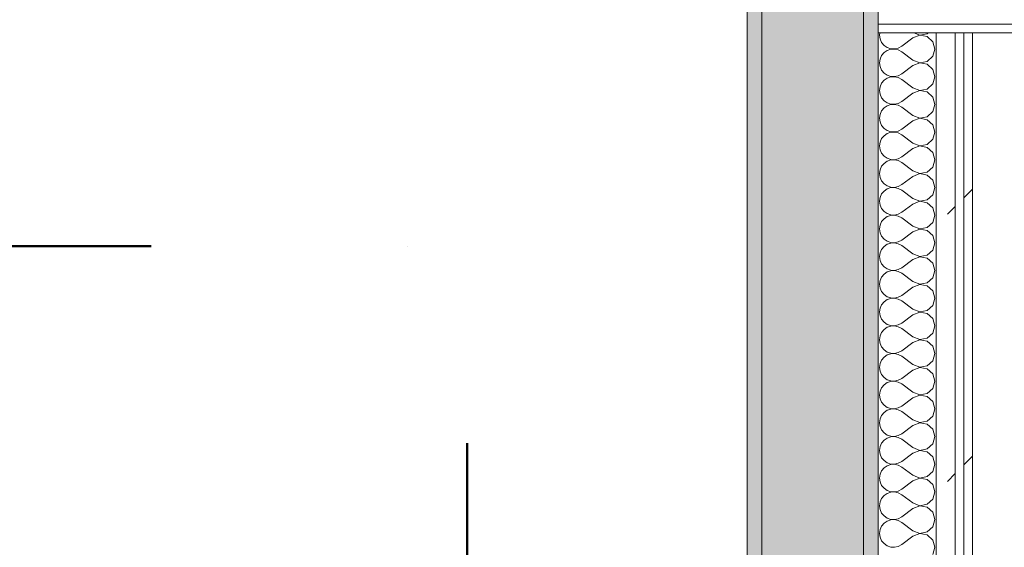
# Model space of a CAD drawing. Header units: millimetres. Extents: x -40968 to 77376, y -17881 to 4746.
# Tile 49 of 256: x -23619 to -22942, y 1610 to 1973. Entities that reach past the tile are written whole.
import ezdxf

# ---------------------------------------------------------------- set-up
doc = ezdxf.new("R2010")
doc.units = ezdxf.units.MM
doc.header["$MEASUREMENT"] = 0
doc.linetypes.add('Punto & Rayas', pattern=[670.277762, 317.5, -176.388889, 0, -176.388874])
doc.linetypes.add('Wipeout_Contour', pattern=[1000, 0, -1000])
for name, color, linetype, lineweight, true_color in [('01_2D_Ambit_Pluma_Nº__242', 7, 'Continuous', 50, 0xfb0013), ('12_FAÇ_Façana_Pluma_Nº__102', 7, 'Continuous', 5, 0xcccccc), ('12_FAÇ_Façana_Pluma_Nº__176', 7, 'Continuous', 15, 0x93a0c6), ('Nuevo_08_E_Envans secs_Pluma_Nº__102', 7, 'Continuous', 5, 0xcccccc), ('Nuevo_08_E_Envans secs_Pluma_Nº__171', 171, 'Continuous', 13, 0xaaaaff), ('Nuevo_08_E_Envans secs_Pluma_Nº__177', 7, 'Continuous', 15, 0xf7e046)]:
    doc.layers.add(name, color=color, linetype=linetype, lineweight=lineweight, true_color=true_color)
doc.layers.add('12_FAÇ_Façana', color=7, linetype='Continuous')
doc.layers.add('Nuevo_08_E_Envans secs', color=7, linetype='Continuous')
doc.layers.add('12_FAÇ_Façana_Pluma_Nº__7', color=7, linetype='Continuous', lineweight=5)
doc.layers.add('Nuevo_08_E_Envans secs_Pluma_Nº__1', color=7, linetype='Continuous', lineweight=5)
pattern_1 = [(45, (0, 0), (-183.8478, 183.8478), [195, -65]), (45, (7e-14, 183.85), (-183.8478, 183.8478), [195, -65])]

# ---------------------------------------------------------------- blocks, each defined once
blk = doc.blocks.new('Muro_60_5', base_point=(-23028.42, -1193.98))
at = {"layer": '12_FAÇ_Façana_Pluma_Nº__102', "linetype": 'Continuous', "lineweight": 0, "true_color": 0xe5e5e5}
blk.add_hatch(color=254, dxfattribs=at).paths.add_polyline_path([(-23108.42, 2009.55), (-23108.42, -1193.98), (-23038.42, -1193.98), (-23038.42, 2009.55)])
at = {"layer": '12_FAÇ_Façana_Pluma_Nº__176', "linetype": 'Continuous', "lineweight": 0, "true_color": 0x495063}
for points in [[(-23036.6, 2099.55), (-23038.42, 2097.33), (-23038.42, -1153.98), (-23028.42, -1153.98), (-23028.42, 2099.55)], [(-23118.42, 1999.55), (-23118.42, -1153.98), (-23108.42, -1153.98), (-23108.42, 1999.55)]]:
    blk.add_hatch(color=251, dxfattribs=at).paths.add_polyline_path(points)
at = {"layer": '12_FAÇ_Façana_Pluma_Nº__7', "color": 7, "linetype": 'Continuous', "lineweight": 5}
for p, q in [((-23108.42, 2009.55), (-23108.42, -1153.98)), ((-23038.42, -1153.98), (-23038.42, 2009.55))]:
    blk.add_line(p, q, dxfattribs=at)
at = {"layer": '12_FAÇ_Façana_Pluma_Nº__7', "color": 7, "linetype": 'Continuous', "lineweight": 5, "flags": 128}
for points in [[(-23028.42, -1153.98), (-23028.42, 2109.55)], [(-23118.42, 1999.55), (-23118.42, -1153.98)]]:
    blk.add_lwpolyline(points, dxfattribs=at)
blk = doc.blocks.new('*X227')
at = {"layer": 'Nuevo_08_E_Envans secs_Pluma_Nº__102', "color": 254, "linetype": 'Continuous', "lineweight": 5, "true_color": 0xcccccc}
for p, q in [((-23027.24, 1963.55), (-23027.47, 1961.9)), ((-23027.47, 1961.9), (-23027.1, 1959.3)), ((-23027.1, 1959.3), (-23026.04, 1956.9)), ((-23004.61, 1960), (-23012.23, 1954.29)), ((-22999.75, 1961.87), (-23004.61, 1960)), ((-23003.95, 1963.55), (-22999.75, 1961.94)), ((-22999.75, 1961.94), (-22994.63, 1962.91)), ((-22994.63, 1960.9), (-22999.75, 1961.87)), ((-22994.63, 1962.91), (-22993.93, 1963.55)), ((-22990.79, 1957.39), (-22994.63, 1960.9)), ((-23026.04, 1956.9), (-23024.37, 1954.87)), ((-23024.37, 1954.87), (-23022.2, 1953.39)), ((-23022.2, 1951.38), (-23024.37, 1949.89)), ((-23022.2, 1953.39), (-23019.71, 1952.55)), ((-23019.71, 1952.22), (-23022.2, 1951.38)), ((-23019.71, 1952.55), (-23017.09, 1952.42)), ((-23017.09, 1952.34), (-23019.71, 1952.22)), ((-23017.09, 1952.42), (-23014.53, 1953.01)), ((-23014.53, 1951.75), (-23017.09, 1952.34)), ((-23014.53, 1953.01), (-23012.23, 1954.29)), ((-23012.23, 1950.48), (-23014.53, 1951.75)), ((-22989.37, 1952.38), (-22990.79, 1957.39)), ((-22990.79, 1947.37), (-22989.37, 1952.38)), ((-23027.1, 1945.46), (-23027.47, 1942.86)), ((-23026.04, 1947.86), (-23027.1, 1945.46)), ((-23024.37, 1949.89), (-23026.04, 1947.86)), ((-23004.61, 1944.76), (-23012.23, 1950.48)), ((-23004.61, 1944.76), (-22999.75, 1942.9)), ((-22994.63, 1943.86), (-22990.79, 1947.37)), ((-23027.47, 1942.86), (-23027.1, 1940.25)), ((-23027.1, 1940.25), (-23026.04, 1937.85)), ((-23026.04, 1937.85), (-23024.37, 1935.83)), ((-23004.61, 1940.95), (-23012.23, 1935.24)), ((-22999.75, 1942.82), (-23004.61, 1940.95)), ((-22999.75, 1942.9), (-22994.63, 1943.86)), ((-22994.63, 1941.85), (-22999.75, 1942.82)), ((-22990.79, 1938.34), (-22994.63, 1941.85)), ((-22989.37, 1933.33), (-22990.79, 1938.34)), ((-23024.37, 1930.84), (-23026.04, 1928.82)), ((-23024.37, 1935.83), (-23022.2, 1934.34)), ((-23022.2, 1932.33), (-23024.37, 1930.84)), ((-23022.2, 1934.34), (-23019.71, 1933.5)), ((-23019.71, 1933.17), (-23022.2, 1932.33)), ((-23019.71, 1933.5), (-23017.09, 1933.37)), ((-23017.09, 1933.29), (-23019.71, 1933.17)), ((-23017.09, 1933.37), (-23014.53, 1933.97)), ((-23014.53, 1932.7), (-23017.09, 1933.29)), ((-23014.53, 1933.97), (-23012.23, 1935.24)), ((-23012.23, 1931.43), (-23014.53, 1932.7)), ((-23004.61, 1925.71), (-23012.23, 1931.43)), ((-22990.79, 1928.33), (-22989.37, 1933.33)), ((-23027.1, 1926.41), (-23027.47, 1923.81)), ((-23027.47, 1923.81), (-23027.1, 1921.21)), ((-23026.04, 1928.82), (-23027.1, 1926.41)), ((-23004.61, 1925.71), (-22999.75, 1923.85)), ((-22999.75, 1923.77), (-23004.61, 1921.9)), ((-22999.75, 1923.85), (-22994.63, 1924.81)), ((-22994.63, 1922.8), (-22999.75, 1923.77)), ((-22994.63, 1924.81), (-22990.79, 1928.33)), ((-23027.1, 1921.21), (-23026.04, 1918.8)), ((-23026.04, 1918.8), (-23024.37, 1916.78)), ((-23004.61, 1921.9), (-23012.23, 1916.19)), ((-22990.79, 1919.29), (-22994.63, 1922.8)), ((-22989.37, 1914.29), (-22990.79, 1919.29)), ((-23024.37, 1911.79), (-23026.04, 1909.77)), ((-23024.37, 1916.78), (-23022.2, 1915.29)), ((-23022.2, 1913.28), (-23024.37, 1911.79)), ((-23022.2, 1915.29), (-23019.71, 1914.45)), ((-23019.71, 1914.12), (-23022.2, 1913.28)), ((-23019.71, 1914.45), (-23017.09, 1914.32)), ((-23017.09, 1914.25), (-23019.71, 1914.12)), ((-23017.09, 1914.32), (-23014.53, 1914.92)), ((-23014.53, 1913.65), (-23017.09, 1914.25)), ((-23014.53, 1914.92), (-23012.23, 1916.19)), ((-23012.23, 1912.38), (-23014.53, 1913.65)), ((-23004.61, 1906.67), (-23012.23, 1912.38)), ((-22990.79, 1909.28), (-22989.37, 1914.29)), ((-23027.1, 1907.36), (-23027.47, 1904.76)), ((-23027.47, 1904.76), (-23027.1, 1902.16)), ((-23026.04, 1909.77), (-23027.1, 1907.36)), ((-23004.61, 1906.67), (-22999.75, 1904.8)), ((-22999.75, 1904.72), (-23004.61, 1902.86)), ((-22999.75, 1904.8), (-22994.63, 1905.77)), ((-22994.63, 1903.76), (-22999.75, 1904.72)), ((-22994.63, 1905.77), (-22990.79, 1909.28)), ((-22990.79, 1900.25), (-22994.63, 1903.76)), ((-23027.1, 1902.16), (-23026.04, 1899.75)), ((-23026.04, 1899.75), (-23024.37, 1897.73)), ((-23024.37, 1897.73), (-23022.2, 1896.24)), ((-23014.53, 1895.87), (-23012.23, 1897.14)), ((-23004.61, 1902.86), (-23012.23, 1897.14)), ((-22989.37, 1895.24), (-22990.79, 1900.25)), ((-23026.04, 1890.72), (-23027.1, 1888.32)), ((-23024.37, 1892.74), (-23026.04, 1890.72)), ((-23022.2, 1894.23), (-23024.37, 1892.74)), ((-23022.2, 1896.24), (-23019.71, 1895.4)), ((-23019.71, 1895.07), (-23022.2, 1894.23)), ((-23019.71, 1895.4), (-23017.09, 1895.28)), ((-23017.09, 1895.2), (-23019.71, 1895.07)), ((-23017.09, 1895.28), (-23014.53, 1895.87)), ((-23014.53, 1894.6), (-23017.09, 1895.2)), ((-23012.23, 1893.33), (-23014.53, 1894.6)), ((-23004.61, 1887.62), (-23012.23, 1893.33)), ((-22994.63, 1886.72), (-22990.79, 1890.23)), ((-22990.79, 1890.23), (-22989.37, 1895.24)), ((-23027.1, 1888.32), (-23027.47, 1885.71)), ((-23027.47, 1885.71), (-23027.1, 1883.11)), ((-23027.1, 1883.11), (-23026.04, 1880.71)), ((-23004.61, 1883.81), (-23012.23, 1878.1)), ((-23004.61, 1887.62), (-22999.75, 1885.75)), ((-22999.75, 1885.68), (-23004.61, 1883.81)), ((-22999.75, 1885.75), (-22994.63, 1886.72)), ((-22994.63, 1884.71), (-22999.75, 1885.68)), ((-22990.79, 1881.2), (-22994.63, 1884.71)), ((-23026.04, 1880.71), (-23024.37, 1878.68)), ((-23024.37, 1878.68), (-23022.2, 1877.2)), ((-23022.2, 1877.2), (-23019.71, 1876.36)), ((-23019.71, 1876.36), (-23017.09, 1876.23)), ((-23017.09, 1876.23), (-23014.53, 1876.82)), ((-23014.53, 1876.82), (-23012.23, 1878.1)), ((-22989.37, 1876.19), (-22990.79, 1881.2)), ((-23026.04, 1871.67), (-23027.1, 1869.27)), ((-23024.37, 1873.7), (-23026.04, 1871.67)), ((-23022.2, 1875.19), (-23024.37, 1873.7)), ((-23019.71, 1876.02), (-23022.2, 1875.19)), ((-23017.09, 1876.15), (-23019.71, 1876.02)), ((-23014.53, 1875.56), (-23017.09, 1876.15)), ((-23012.23, 1874.29), (-23014.53, 1875.56)), ((-23004.61, 1868.57), (-23012.23, 1874.29)), ((-22994.63, 1867.67), (-22990.79, 1871.18)), ((-22990.79, 1871.18), (-22989.37, 1876.19)), ((-23027.1, 1869.27), (-23027.47, 1866.67)), ((-23027.47, 1866.67), (-23027.1, 1864.06)), ((-23027.1, 1864.06), (-23026.04, 1861.66)), ((-23004.61, 1864.76), (-23012.23, 1859.05)), ((-23004.61, 1868.57), (-22999.75, 1866.71)), ((-22999.75, 1866.63), (-23004.61, 1864.76)), ((-22999.75, 1866.71), (-22994.63, 1867.67)), ((-22994.63, 1865.66), (-22999.75, 1866.63)), ((-22990.79, 1862.15), (-22994.63, 1865.66)), ((-23026.04, 1861.66), (-23024.37, 1859.64)), ((-23024.37, 1859.64), (-23022.2, 1858.15)), ((-23022.2, 1856.14), (-23024.37, 1854.65)), ((-23022.2, 1858.15), (-23019.71, 1857.31)), ((-23019.71, 1856.98), (-23022.2, 1856.14)), ((-23019.71, 1857.31), (-23017.09, 1857.18)), ((-23017.09, 1857.1), (-23019.71, 1856.98)), ((-23017.09, 1857.18), (-23014.53, 1857.78)), ((-23014.53, 1856.51), (-23017.09, 1857.1)), ((-23014.53, 1857.78), (-23012.23, 1859.05)), ((-23012.23, 1855.24), (-23014.53, 1856.51)), ((-22989.37, 1857.14), (-22990.79, 1862.15)), ((-22990.79, 1852.14), (-22989.37, 1857.14)), ((-23027.1, 1850.22), (-23027.47, 1847.62)), ((-23026.04, 1852.63), (-23027.1, 1850.22)), ((-23024.37, 1854.65), (-23026.04, 1852.63)), ((-23004.61, 1849.52), (-23012.23, 1855.24)), ((-23004.61, 1849.52), (-22999.75, 1847.66)), ((-22994.63, 1848.62), (-22990.79, 1852.14)), ((-23027.47, 1847.62), (-23027.1, 1845.02)), ((-23027.1, 1845.02), (-23026.04, 1842.61)), ((-23026.04, 1842.61), (-23024.37, 1840.59)), ((-23004.61, 1845.71), (-23012.23, 1840)), ((-22999.75, 1847.58), (-23004.61, 1845.71)), ((-22999.75, 1847.66), (-22994.63, 1848.62)), ((-22994.63, 1846.61), (-22999.75, 1847.58)), ((-22990.79, 1843.1), (-22994.63, 1846.61)), ((-22989.37, 1838.1), (-22990.79, 1843.1)), ((-23024.37, 1835.6), (-23026.04, 1833.58)), ((-23024.37, 1840.59), (-23022.2, 1839.1)), ((-23022.2, 1837.09), (-23024.37, 1835.6)), ((-23022.2, 1839.1), (-23019.71, 1838.26)), ((-23019.71, 1837.93), (-23022.2, 1837.09)), ((-23019.71, 1838.26), (-23017.09, 1838.13)), ((-23017.09, 1838.06), (-23019.71, 1837.93)), ((-23017.09, 1838.13), (-23014.53, 1838.73)), ((-23014.53, 1837.46), (-23017.09, 1838.06)), ((-23014.53, 1838.73), (-23012.23, 1840)), ((-23012.23, 1836.19), (-23014.53, 1837.46)), ((-23004.61, 1830.48), (-23012.23, 1836.19)), ((-22990.79, 1833.09), (-22989.37, 1838.1)), ((-23027.1, 1831.17), (-23027.47, 1828.57)), ((-23026.04, 1833.58), (-23027.1, 1831.17)), ((-23004.61, 1830.48), (-22999.75, 1828.61)), ((-22999.75, 1828.61), (-22994.63, 1829.58)), ((-22994.63, 1829.58), (-22990.79, 1833.09)), ((-23027.47, 1828.57), (-23027.1, 1825.97)), ((-23027.1, 1825.97), (-23026.04, 1823.56)), ((-23026.04, 1823.56), (-23024.37, 1821.54)), ((-23004.61, 1826.67), (-23012.23, 1820.95)), ((-22999.75, 1828.53), (-23004.61, 1826.67)), ((-22994.63, 1827.57), (-22999.75, 1828.53)), ((-22990.79, 1824.05), (-22994.63, 1827.57)), ((-22989.37, 1819.05), (-22990.79, 1824.05)), ((-23024.37, 1816.55), (-23026.04, 1814.53)), ((-23024.37, 1821.54), (-23022.2, 1820.05)), ((-23022.2, 1818.04), (-23024.37, 1816.55)), ((-23022.2, 1820.05), (-23019.71, 1819.21)), ((-23019.71, 1818.88), (-23022.2, 1818.04)), ((-23019.71, 1819.21), (-23017.09, 1819.09)), ((-23017.09, 1819.01), (-23019.71, 1818.88)), ((-23017.09, 1819.09), (-23014.53, 1819.68)), ((-23014.53, 1818.41), (-23017.09, 1819.01)), ((-23014.53, 1819.68), (-23012.23, 1820.95)), ((-23012.23, 1817.14), (-23014.53, 1818.41)), ((-23004.61, 1811.43), (-23012.23, 1817.14)), ((-22990.79, 1814.04), (-22989.37, 1819.05)), ((-23027.1, 1812.13), (-23027.47, 1809.52)), ((-23027.47, 1809.52), (-23027.1, 1806.92)), ((-23026.04, 1814.53), (-23027.1, 1812.13)), ((-23004.61, 1811.43), (-22999.75, 1809.56)), ((-22999.75, 1809.49), (-23004.61, 1807.62)), ((-22999.75, 1809.56), (-22994.63, 1810.53)), ((-22994.63, 1808.52), (-22999.75, 1809.49)), ((-22994.63, 1810.53), (-22990.79, 1814.04)), ((-22990.79, 1805.01), (-22994.63, 1808.52)), ((-23027.1, 1806.92), (-23026.04, 1804.52)), ((-23026.04, 1804.52), (-23024.37, 1802.49)), ((-23024.37, 1802.49), (-23022.2, 1801.01)), ((-23014.53, 1800.63), (-23012.23, 1801.9)), ((-23004.61, 1807.62), (-23012.23, 1801.9)), ((-22989.37, 1800), (-22990.79, 1805.01)), ((-23026.04, 1795.48), (-23027.1, 1793.08)), ((-23024.37, 1797.51), (-23026.04, 1795.48)), ((-23022.2, 1798.99), (-23024.37, 1797.51)), ((-23022.2, 1801.01), (-23019.71, 1800.17)), ((-23019.71, 1799.83), (-23022.2, 1798.99)), ((-23019.71, 1800.17), (-23017.09, 1800.04)), ((-23017.09, 1799.96), (-23019.71, 1799.83)), ((-23017.09, 1800.04), (-23014.53, 1800.63)), ((-23014.53, 1799.37), (-23017.09, 1799.96)), ((-23012.23, 1798.1), (-23014.53, 1799.37)), ((-23004.61, 1792.38), (-23012.23, 1798.1)), ((-22994.63, 1791.48), (-22990.79, 1794.99)), ((-22990.79, 1794.99), (-22989.37, 1800)), ((-23027.1, 1793.08), (-23027.47, 1790.48)), ((-23027.47, 1790.48), (-23027.1, 1787.87)), ((-23004.61, 1788.57), (-23012.23, 1782.86)), ((-23004.61, 1792.38), (-22999.75, 1790.51)), ((-22999.75, 1790.44), (-23004.61, 1788.57)), ((-22999.75, 1790.51), (-22994.63, 1791.48)), ((-22994.63, 1789.47), (-22999.75, 1790.44)), ((-22990.79, 1785.96), (-22994.63, 1789.47)), ((-23027.1, 1787.87), (-23026.04, 1785.47)), ((-23026.04, 1785.47), (-23024.37, 1783.45)), ((-23024.37, 1783.45), (-23022.2, 1781.96)), ((-23022.2, 1781.96), (-23019.71, 1781.12)), ((-23017.09, 1780.99), (-23014.53, 1781.59)), ((-23014.53, 1781.59), (-23012.23, 1782.86)), ((-22989.37, 1780.95), (-22990.79, 1785.96)), ((-23026.04, 1776.44), (-23027.1, 1774.03)), ((-23024.37, 1778.46), (-23026.04, 1776.44)), ((-23022.2, 1779.95), (-23024.37, 1778.46)), ((-23019.71, 1780.79), (-23022.2, 1779.95)), ((-23019.71, 1781.12), (-23017.09, 1780.99)), ((-23017.09, 1780.91), (-23019.71, 1780.79)), ((-23014.53, 1780.32), (-23017.09, 1780.91)), ((-23012.23, 1779.05), (-23014.53, 1780.32)), ((-23004.61, 1773.33), (-23012.23, 1779.05)), ((-22994.63, 1772.43), (-22990.79, 1775.95)), ((-22990.79, 1775.95), (-22989.37, 1780.95)), ((-23027.1, 1774.03), (-23027.47, 1771.43)), ((-23027.47, 1771.43), (-23027.1, 1768.83)), ((-23027.1, 1768.83), (-23026.04, 1766.42)), ((-23004.61, 1769.52), (-23012.23, 1763.81)), ((-23004.61, 1773.33), (-22999.75, 1771.47)), ((-22999.75, 1771.39), (-23004.61, 1769.52)), ((-22999.75, 1771.47), (-22994.63, 1772.43)), ((-22994.63, 1770.42), (-22999.75, 1771.39)), ((-22990.79, 1766.91), (-22994.63, 1770.42)), ((-23026.04, 1766.42), (-23024.37, 1764.4)), ((-23024.37, 1764.4), (-23022.2, 1762.91)), ((-23022.2, 1762.91), (-23019.71, 1762.07)), ((-23019.71, 1761.74), (-23022.2, 1760.9)), ((-23019.71, 1762.07), (-23017.09, 1761.94)), ((-23017.09, 1761.87), (-23019.71, 1761.74)), ((-23017.09, 1761.94), (-23014.53, 1762.54)), ((-23014.53, 1761.27), (-23017.09, 1761.87)), ((-23014.53, 1762.54), (-23012.23, 1763.81)), ((-23012.23, 1760), (-23014.53, 1761.27)), ((-22989.37, 1761.9), (-22990.79, 1766.91)), ((-22990.79, 1756.9), (-22989.37, 1761.9)), ((-23027.1, 1754.98), (-23027.47, 1752.38)), ((-23026.04, 1757.39), (-23027.1, 1754.98)), ((-23024.37, 1759.41), (-23026.04, 1757.39)), ((-23022.2, 1760.9), (-23024.37, 1759.41)), ((-23004.61, 1754.29), (-23012.23, 1760)), ((-22994.63, 1753.39), (-22990.79, 1756.9)), ((-23027.47, 1752.38), (-23027.1, 1749.78)), ((-23027.1, 1749.78), (-23026.04, 1747.37)), ((-23004.61, 1750.48), (-23012.23, 1744.76)), ((-23004.61, 1754.29), (-22999.75, 1752.42)), ((-22999.75, 1752.34), (-23004.61, 1750.48)), ((-22999.75, 1752.42), (-22994.63, 1753.39)), ((-22994.63, 1751.38), (-22999.75, 1752.34)), ((-22990.79, 1747.86), (-22994.63, 1751.38)), ((-22989.37, 1742.86), (-22990.79, 1747.86)), ((-23026.04, 1747.37), (-23024.37, 1745.35)), ((-23024.37, 1745.35), (-23022.2, 1743.86)), ((-23022.2, 1741.85), (-23024.37, 1740.36)), ((-23022.2, 1743.86), (-23019.71, 1743.02)), ((-23019.71, 1742.69), (-23022.2, 1741.85)), ((-23019.71, 1743.02), (-23017.09, 1742.9)), ((-23017.09, 1742.82), (-23019.71, 1742.69)), ((-23017.09, 1742.9), (-23014.53, 1743.49)), ((-23014.53, 1742.22), (-23017.09, 1742.82)), ((-23014.53, 1743.49), (-23012.23, 1744.76)), ((-23012.23, 1740.95), (-23014.53, 1742.22)), ((-23004.61, 1735.24), (-23012.23, 1740.95)), ((-22990.79, 1737.85), (-22989.37, 1742.86)), ((-23027.1, 1735.94), (-23027.47, 1733.33)), ((-23026.04, 1738.34), (-23027.1, 1735.94)), ((-23024.37, 1740.36), (-23026.04, 1738.34)), ((-23004.61, 1735.24), (-22999.75, 1733.37)), ((-22999.75, 1733.37), (-22994.63, 1734.34)), ((-22994.63, 1734.34), (-22990.79, 1737.85)), ((-23027.47, 1733.33), (-23027.1, 1730.73)), ((-23027.1, 1730.73), (-23026.04, 1728.33)), ((-23026.04, 1728.33), (-23024.37, 1726.3)), ((-23004.61, 1731.43), (-23012.23, 1725.71)), ((-22999.75, 1733.29), (-23004.61, 1731.43)), ((-22994.63, 1732.33), (-22999.75, 1733.29)), ((-22990.79, 1728.82), (-22994.63, 1732.33)), ((-22989.37, 1723.81), (-22990.79, 1728.82)), ((-23024.37, 1721.32), (-23026.04, 1719.29)), ((-23024.37, 1726.3), (-23022.2, 1724.81)), ((-23022.2, 1722.8), (-23024.37, 1721.32)), ((-23022.2, 1724.81), (-23019.71, 1723.98)), ((-23019.71, 1723.64), (-23022.2, 1722.8)), ((-23019.71, 1723.98), (-23017.09, 1723.85)), ((-23017.09, 1723.77), (-23019.71, 1723.64)), ((-23017.09, 1723.85), (-23014.53, 1724.44)), ((-23014.53, 1723.18), (-23017.09, 1723.77)), ((-23014.53, 1724.44), (-23012.23, 1725.71)), ((-23012.23, 1721.9), (-23014.53, 1723.18)), ((-23004.61, 1716.19), (-23012.23, 1721.9)), ((-22990.79, 1718.8), (-22989.37, 1723.81)), ((-23027.1, 1716.89), (-23027.47, 1714.29)), ((-23027.47, 1714.29), (-23027.1, 1711.68)), ((-23026.04, 1719.29), (-23027.1, 1716.89)), ((-23004.61, 1716.19), (-22999.75, 1714.32)), ((-22999.75, 1714.25), (-23004.61, 1712.38)), ((-22999.75, 1714.32), (-22994.63, 1715.29)), ((-22994.63, 1713.28), (-22999.75, 1714.25)), ((-22994.63, 1715.29), (-22990.79, 1718.8)), ((-23027.1, 1711.68), (-23026.04, 1709.28)), ((-23026.04, 1709.28), (-23024.37, 1707.26)), ((-23024.37, 1707.26), (-23022.2, 1705.77)), ((-23004.61, 1712.38), (-23012.23, 1706.67)), ((-22990.79, 1709.77), (-22994.63, 1713.28)), ((-22989.37, 1704.76), (-22990.79, 1709.77)), ((-23026.04, 1700.25), (-23027.1, 1697.84)), ((-23024.37, 1702.27), (-23026.04, 1700.25)), ((-23022.2, 1703.76), (-23024.37, 1702.27)), ((-23022.2, 1705.77), (-23019.71, 1704.93)), ((-23019.71, 1704.6), (-23022.2, 1703.76)), ((-23019.71, 1704.93), (-23017.09, 1704.8)), ((-23017.09, 1704.72), (-23019.71, 1704.6)), ((-23017.09, 1704.8), (-23014.53, 1705.4)), ((-23014.53, 1704.13), (-23017.09, 1704.72)), ((-23014.53, 1705.4), (-23012.23, 1706.67)), ((-23012.23, 1702.86), (-23014.53, 1704.13)), ((-23004.61, 1697.14), (-23012.23, 1702.86)), ((-22990.79, 1699.75), (-22989.37, 1704.76)), ((-23027.1, 1697.84), (-23027.47, 1695.24)), ((-23027.47, 1695.24), (-23027.1, 1692.64)), ((-23004.61, 1697.14), (-22999.75, 1695.28)), ((-22999.75, 1695.2), (-23004.61, 1693.33)), ((-22999.75, 1695.28), (-22994.63, 1696.24)), ((-22994.63, 1694.23), (-22999.75, 1695.2)), ((-22994.63, 1696.24), (-22990.79, 1699.75)), ((-22990.79, 1690.72), (-22994.63, 1694.23)), ((-23027.1, 1692.64), (-23026.04, 1690.23)), ((-23026.04, 1690.23), (-23024.37, 1688.21)), ((-23024.37, 1688.21), (-23022.2, 1686.72)), ((-23022.2, 1686.72), (-23019.71, 1685.88)), ((-23014.53, 1686.35), (-23012.23, 1687.62)), ((-23004.61, 1693.33), (-23012.23, 1687.62)), ((-22989.37, 1685.71), (-22990.79, 1690.72)), ((-23026.04, 1681.2), (-23027.1, 1678.79)), ((-23024.37, 1683.22), (-23026.04, 1681.2)), ((-23022.2, 1684.71), (-23024.37, 1683.22)), ((-23019.71, 1685.55), (-23022.2, 1684.71)), ((-23019.71, 1685.88), (-23017.09, 1685.75)), ((-23017.09, 1685.68), (-23019.71, 1685.55)), ((-23017.09, 1685.75), (-23014.53, 1686.35)), ((-23014.53, 1685.08), (-23017.09, 1685.68)), ((-23012.23, 1683.81), (-23014.53, 1685.08)), ((-23004.61, 1678.1), (-23012.23, 1683.81)), ((-22994.63, 1677.2), (-22990.79, 1680.71)), ((-22990.79, 1680.71), (-22989.37, 1685.71)), ((-23027.1, 1678.79), (-23027.47, 1676.19)), ((-23027.47, 1676.19), (-23027.1, 1673.59)), ((-23027.1, 1673.59), (-23026.04, 1671.18)), ((-23004.61, 1674.29), (-23012.23, 1668.57)), ((-23004.61, 1678.1), (-22999.75, 1676.23)), ((-22999.75, 1676.15), (-23004.61, 1674.29)), ((-22999.75, 1676.23), (-22994.63, 1677.2)), ((-22994.63, 1675.19), (-22999.75, 1676.15)), ((-22990.79, 1671.67), (-22994.63, 1675.19)), ((-23026.04, 1671.18), (-23024.37, 1669.16)), ((-23024.37, 1669.16), (-23022.2, 1667.67)), ((-23022.2, 1667.67), (-23019.71, 1666.83)), ((-23019.71, 1666.5), (-23022.2, 1665.66)), ((-23019.71, 1666.83), (-23017.09, 1666.71)), ((-23017.09, 1666.63), (-23019.71, 1666.5)), ((-23017.09, 1666.71), (-23014.53, 1667.3)), ((-23014.53, 1666.03), (-23017.09, 1666.63)), ((-23014.53, 1667.3), (-23012.23, 1668.57)), ((-22989.37, 1666.67), (-22990.79, 1671.67)), ((-22990.79, 1661.66), (-22989.37, 1666.67)), ((-23027.1, 1659.75), (-23027.47, 1657.14)), ((-23026.04, 1662.15), (-23027.1, 1659.75)), ((-23024.37, 1664.17), (-23026.04, 1662.15)), ((-23022.2, 1665.66), (-23024.37, 1664.17)), ((-23012.23, 1664.76), (-23014.53, 1666.03)), ((-23004.61, 1659.05), (-23012.23, 1664.76)), ((-22994.63, 1658.15), (-22990.79, 1661.66)), ((-23027.47, 1657.14), (-23027.1, 1654.54)), ((-23027.1, 1654.54), (-23026.04, 1652.14)), ((-23004.61, 1655.24), (-23012.23, 1649.52)), ((-23004.61, 1659.05), (-22999.75, 1657.18)), ((-22999.75, 1657.1), (-23004.61, 1655.24)), ((-22999.75, 1657.18), (-22994.63, 1658.15)), ((-22994.63, 1656.14), (-22999.75, 1657.1)), ((-22990.79, 1652.63), (-22994.63, 1656.14)), ((-23026.04, 1652.14), (-23024.37, 1650.11)), ((-23024.37, 1650.11), (-23022.2, 1648.62)), ((-23022.2, 1646.61), (-23024.37, 1645.13)), ((-23022.2, 1648.62), (-23019.71, 1647.78)), ((-23019.71, 1647.45), (-23022.2, 1646.61)), ((-23019.71, 1647.78), (-23017.09, 1647.66)), ((-23017.09, 1647.58), (-23019.71, 1647.45)), ((-23017.09, 1647.66), (-23014.53, 1648.25)), ((-23014.53, 1646.99), (-23017.09, 1647.58)), ((-23014.53, 1648.25), (-23012.23, 1649.52)), ((-23012.23, 1645.71), (-23014.53, 1646.99)), ((-22989.37, 1647.62), (-22990.79, 1652.63)), ((-22990.79, 1642.61), (-22989.37, 1647.62)), ((-23027.1, 1640.7), (-23027.47, 1638.1)), ((-23026.04, 1643.1), (-23027.1, 1640.7)), ((-23024.37, 1645.13), (-23026.04, 1643.1)), ((-23004.61, 1640), (-23012.23, 1645.71)), ((-23004.61, 1640), (-22999.75, 1638.13)), ((-22994.63, 1639.1), (-22990.79, 1642.61)), ((-23027.47, 1638.1), (-23027.1, 1635.49)), ((-23027.1, 1635.49), (-23026.04, 1633.09)), ((-23026.04, 1633.09), (-23024.37, 1631.06)), ((-23004.61, 1636.19), (-23012.23, 1630.48)), ((-22999.75, 1638.06), (-23004.61, 1636.19)), ((-22999.75, 1638.13), (-22994.63, 1639.1)), ((-22994.63, 1637.09), (-22999.75, 1638.06)), ((-22990.79, 1633.58), (-22994.63, 1637.09)), ((-22989.37, 1628.57), (-22990.79, 1633.58)), ((-23024.37, 1626.08), (-23026.04, 1624.05)), ((-23024.37, 1631.06), (-23022.2, 1629.58)), ((-23022.2, 1627.57), (-23024.37, 1626.08)), ((-23022.2, 1629.58), (-23019.71, 1628.74)), ((-23019.71, 1628.41), (-23022.2, 1627.57)), ((-23019.71, 1628.74), (-23017.09, 1628.61)), ((-23017.09, 1628.53), (-23019.71, 1628.41)), ((-23017.09, 1628.61), (-23014.53, 1629.2)), ((-23014.53, 1627.94), (-23017.09, 1628.53)), ((-23014.53, 1629.2), (-23012.23, 1630.48)), ((-23012.23, 1626.67), (-23014.53, 1627.94)), ((-23004.61, 1620.95), (-23012.23, 1626.67)), ((-22990.79, 1623.56), (-22989.37, 1628.57)), ((-23027.1, 1621.65), (-23027.47, 1619.05)), ((-23027.47, 1619.05), (-23027.1, 1616.45)), ((-23026.04, 1624.05), (-23027.1, 1621.65)), ((-23004.61, 1620.95), (-22999.75, 1619.09)), ((-22999.75, 1619.01), (-23004.61, 1617.14)), ((-22999.75, 1619.09), (-22994.63, 1620.05)), ((-22994.63, 1618.04), (-22999.75, 1619.01)), ((-22994.63, 1620.05), (-22990.79, 1623.56)), ((-23027.1, 1616.45), (-23026.04, 1614.04)), ((-23026.04, 1614.04), (-23024.37, 1612.02)), ((-23004.61, 1617.14), (-23012.23, 1611.43)), ((-22990.79, 1614.53), (-22994.63, 1618.04)), ((-22989.37, 1609.52), (-22990.79, 1614.53)), ((-23024.37, 1612.02), (-23022.2, 1610.53)), ((-23022.2, 1610.53), (-23019.71, 1609.69)), ((-23019.71, 1609.69), (-23017.09, 1609.56)), ((-23017.09, 1609.56), (-23014.53, 1610.16)), ((-23014.53, 1610.16), (-23012.23, 1611.43)), ((-22990.79, 1604.52), (-22989.37, 1609.52))]:
    blk.add_line(p, q, dxfattribs=at)
blk = doc.blocks.new('Muro_89_5', base_point=(-23028.42, -1193.98))
at = {"layer": 'Nuevo_08_E_Envans secs_Pluma_Nº__1', "color": 7, "linetype": 'Continuous', "lineweight": 5, "flags": 128}
blk.add_lwpolyline([(-23028.42, 1963.55), (-23028.42, -1128.98)], dxfattribs=at)
at = {"color": 254, "linetype": 'Wipeout_Contour', "lineweight": 0, "ltscale": 92150.5604}
blk.add_wipeout([(-22975.42, -1128.98), (-22975.42, 1963.55), (-22988.42, 1963.55), (-22988.42, -1128.98)], dxfattribs=at).dxf.layer = 'Nuevo_08_E_Envans secs'
at = {"color": 254, "linetype": 'Wipeout_Contour', "lineweight": 0, "ltscale": 92088.710354}
blk.add_wipeout([(-22963.42, -1128.98), (-22963.42, 1963.55), (-22969.42, 1963.55), (-22969.42, -1128.98)], dxfattribs=at).dxf.layer = 'Nuevo_08_E_Envans secs'
at = {"layer": 'Nuevo_08_E_Envans secs_Pluma_Nº__171', "linetype": 'Continuous', "lineweight": 13, "true_color": 0xaaaaff}
h = blk.add_hatch(dxfattribs=at)
h.set_pattern_fill('Panellat_HPL_0005', color=161, style=0, pattern_type=2)
h.set_pattern_definition(pattern_1)
h.paths.add_polyline_path([(-22963.42, -1128.98), (-22963.42, 1963.55), (-22969.42, 1963.55), (-22969.42, -1128.98)])
at = {"layer": 'Nuevo_08_E_Envans secs_Pluma_Nº__177', "linetype": 'Continuous', "lineweight": 15, "true_color": 0xf7e046}
h = blk.add_hatch(dxfattribs=at)
h.set_pattern_fill('Panellat_HPL_0005', color=53, style=0, pattern_type=2)
h.set_pattern_definition(pattern_1)
h.paths.add_polyline_path([(-22975.42, -1128.98), (-22975.42, 1963.55), (-22988.42, 1963.55), (-22988.42, -1128.98)])
at = {"layer": 'Nuevo_08_E_Envans secs_Pluma_Nº__1', "color": 7, "linetype": 'Continuous', "lineweight": 5}
for p, q in [((-22988.42, -1128.98), (-22988.42, 1963.55)), ((-22975.42, -1128.98), (-22975.42, 1963.55)), ((-22969.42, -1128.98), (-22969.42, 1963.55))]:
    blk.add_line(p, q, dxfattribs=at)
at = {"layer": 'Nuevo_08_E_Envans secs_Pluma_Nº__1', "color": 7, "linetype": 'Continuous', "lineweight": 5, "flags": 128}
for points in [[(-22988.42, 1963.55), (-23028.42, 1963.55)], [(-22975.42, 1963.55), (-22988.42, 1963.55)], [(-22969.42, 1963.55), (-22975.42, 1963.55)], [(-22963.42, 1963.55), (-22969.42, 1963.55)], [(-22963.42, -1128.98), (-22963.42, 1963.55)]]:
    blk.add_lwpolyline(points, dxfattribs=at)
at = {"layer": 'Nuevo_08_E_Envans secs', "color": 7, "lineweight": 20}
blk.add_blockref('*X227', (0, 0), dxfattribs=at)
blk = doc.blocks.new('Muro_129_5', base_point=(-21987.06, 2109.55))
at = {"color": 254, "linetype": 'Wipeout_Contour', "lineweight": 0, "ltscale": 90374.143122}
blk.add_wipeout([(-21987.06, 1969.55), (-23028.42, 1969.55), (-23028.42, 1963.55), (-21987.06, 1963.55)], dxfattribs=at).dxf.layer = 'Nuevo_08_E_Envans secs'
at = {"layer": 'Nuevo_08_E_Envans secs_Pluma_Nº__171', "linetype": 'Continuous', "lineweight": 13, "true_color": 0xaaaaff}
h = blk.add_hatch(dxfattribs=at)
h.set_pattern_fill('Panellat_HPL_0005', color=161, style=0, pattern_type=2)
h.set_pattern_definition(pattern_1)
h.paths.add_polyline_path([(-21987.06, 1969.55), (-23028.42, 1969.55), (-23028.42, 1963.55), (-21987.06, 1963.55)])
at = {"layer": 'Nuevo_08_E_Envans secs_Pluma_Nº__1', "color": 7, "linetype": 'Continuous', "lineweight": 5}
blk.add_line((-21987.06, 1969.55), (-23028.42, 1969.55), dxfattribs=at)
at = {"layer": 'Nuevo_08_E_Envans secs_Pluma_Nº__1', "color": 7, "linetype": 'Continuous', "lineweight": 5, "flags": 128}
for points in [[(-23028.42, 1975.55), (-23028.42, 1969.55)], [(-23028.42, 1969.55), (-23028.42, 1963.55)], [(-23028.42, 1963.55), (-21987.06, 1963.55)]]:
    blk.add_lwpolyline(points, dxfattribs=at)

msp = doc.modelspace()

# ---------------------------------------------------------------- linework, layer by layer
at = {"layer": '01_2D_Ambit_Pluma_Nº__242', "color": 1, "linetype": 'Punto & Rayas', "lineweight": 50, "true_color": 0xfb0013, "flags": 128}
msp.add_lwpolyline([(-28500.02, 1816.8), (-28500.02, 4745.93), (7879.57, 4745.93), (7879.57, -1396.87), (6474.15, -1396.87), (6474.15, -11392.72), (6916.3, -11392.72), (6916.3, -17756.6), (-3932.28, -17756.6), (-3932.28, -11834.88), (-2447.9, -11834.88), (-2447.9, -2249.59), (-23311.17, -2249.59), (-23311.17, 1816.8)], close=True, dxfattribs=at)

# ---------------------------------------------------------------- block references
at = {"layer": '12_FAÇ_Façana', "color": 7, "lineweight": 20}
msp.add_blockref('Muro_60_5', (-23028.42, -1193.98), dxfattribs=at)

# ---------------------------------------------------------------- next in the draw order: block references
at = {"layer": 'Nuevo_08_E_Envans secs', "color": 7, "lineweight": 20}
msp.add_blockref('Muro_89_5', (-23028.42, -1193.98), dxfattribs=at)

# ---------------------------------------------------------------- next in the draw order: block references
msp.add_blockref('Muro_129_5', (-21987.06, 2109.55), dxfattribs=at)

doc.saveas('drawing.dxf')
